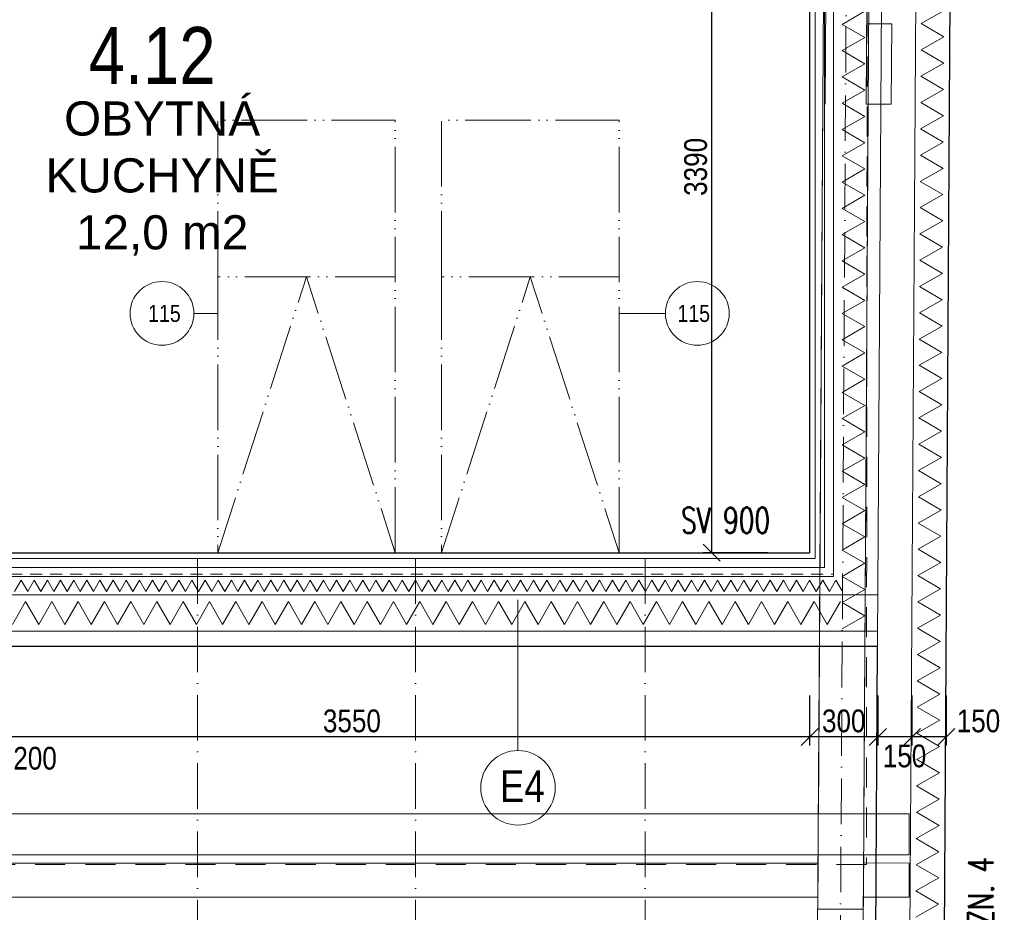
# Model space of a CAD drawing. Header units: millimetres. Extents: x -300958 to -108039, y 30118 to 292543.
# Tile 239 of 256: x -189192 to -184867, y 161125 to 165047. Entities that reach past the tile are written whole.
import ezdxf
from ezdxf.enums import TextEntityAlignment as Align

# ---------------------------------------------------------------- set-up
doc = ezdxf.new("R2010")
doc.units = ezdxf.units.MM
doc.header["$MEASUREMENT"] = 0
for name, pattern in [('ACAD_ISO05W100', [33, 24, -3, 0, -3, 0, -3]), ('CERCHOVANA1', [6, 4, -1, 0, -1]), ('DGN Style 2', [879.857395, 527.914437, -351.942958])]:
    doc.linetypes.add(name, pattern=pattern)
doc.layers.get('0').update_dxf_attribs({"lineweight": 13})
doc.layers.get('Defpoints').update_dxf_attribs({"color": 3, "lineweight": 13})
for name, color, linetype, lineweight in [('A_Krokev', 134, 'CERCHOVANA1', 9), ('A_Pozednice', 102, 'Continuous', 9), ('A_Vazné trámy', 52, 'Continuous', 9), ('A_Vodorovné prvky krovu', 133, 'Continuous', 9), ('A_Řezy', 182, 'Continuous', 9), ('dims', 7, 'Continuous', 9), ('legenda', 7, 'Continuous', 13), ('Materiály', 1, 'Continuous', 13), ('navrh', 1, 'Continuous', 9), ('popis', 7, 'Continuous', 9), ('PSV', 7, 'Continuous', 13), ('tenka', 7, 'Continuous', 13), ('texts', 3, 'Continuous', 30), ('walls', 7, 'Continuous', 13), ('walls pod', 7, 'Continuous', 13)]:
    doc.layers.add(name, color=color, linetype=linetype, lineweight=lineweight)
doc.styles.add('GENERATED_STYLE_8', font='arial.ttf')
doc.styles.get("Standard").update_dxf_attribs({"font": 'txt.shx'})
doc.styles.add('STYLE-0', font='ARIALN.TTF')
doc.styles.add('Style-Arial', font='arial.ttf')
doc.dimstyles.new('arch', dxfattribs={"dimscale": 50, "dimtxt": 2.5, "dimasz": 2.5, "dimexe": 1.25, "dimexo": 0.9, "dimtad": 1, "dimdec": 0, "dimtxsty": 'STYLE-0', "dimblk": 'ARCHTICK', "dimcen": 2.5, "dimadec": 0, "dimazin": 0, "dimtfac": 1, "dimtdec": 0, "dimtmove": 2, "dimatfit": 3, "dimldrblk": 'ARCHTICK', "dimfxl": 0, "dimarcsym": 0})

# ---------------------------------------------------------------- blocks, each defined once
blk = doc.blocks.new('_ArchTick')
at = {"color": 0, "linetype": 'ByBlock', "flags": 128}
blk.add_lwpolyline([(-0.5, -0.5), (0.5, 0.5)], dxfattribs=at)
blk = doc.blocks.new('*D2560')
at = {"layer": 'Defpoints', "color": 0, "linetype": 'Continuous'}
for p in [(-189272.6, 162152.4), (-185722.2, 162152.4), (-189272.6, 161895.6)]:
    blk.add_point(p, dxfattribs=at)
at = {"layer": 'dims', "color": 0, "linetype": 'Continuous', "lineweight": -2}
for p, q in [((-189272.6, 162077.4), (-189272.6, 161858.1)), ((-185722.2, 162077.4), (-185722.2, 161858.1)), ((-185722.2, 161895.6), (-189272.6, 161895.6))]:
    blk.add_line(p, q, dxfattribs=at)
at = {"layer": 'dims', "color": 0, "linetype": 'Continuous', "lineweight": -2, "xscale": 75, "yscale": 75, "zscale": 75, "rotation": 180}
blk.add_blockref('_ArchTick', (-189272.6, 161895.6), dxfattribs=at)
at = {"layer": 'dims', "color": 0, "linetype": 'Continuous', "lineweight": -2, "xscale": 75, "yscale": 75, "zscale": 75}
blk.add_blockref('_ArchTick', (-185722.2, 161895.6), dxfattribs=at)
at = {"layer": 'dims', "color": 0, "linetype": 'Continuous', "insert": (-187733, 161965.4), "char_height": 100, "attachment_point": 5, "style": 'STYLE-0'}
blk.add_mtext('3550', dxfattribs=at)
blk = doc.blocks.new('*D2634')
at = {"layer": 'Defpoints', "color": 0, "linetype": 'Continuous'}
for p in [(-189472.6, 162152.4), (-189272.6, 162152.4), (-189472.6, 161895.6)]:
    blk.add_point(p, dxfattribs=at)
at = {"layer": 'dims', "color": 0, "linetype": 'Continuous', "lineweight": -2}
for p, q in [((-189472.6, 162077.4), (-189472.6, 161858.1)), ((-189272.6, 162077.4), (-189272.6, 161858.1)), ((-189272.6, 161895.6), (-189472.6, 161895.6))]:
    blk.add_line(p, q, dxfattribs=at)
at = {"layer": 'dims', "color": 0, "linetype": 'Continuous', "lineweight": -2, "xscale": 75, "yscale": 75, "zscale": 75, "rotation": 180}
blk.add_blockref('_ArchTick', (-189472.6, 161895.6), dxfattribs=at)
at = {"layer": 'dims', "color": 0, "linetype": 'Continuous', "lineweight": -2, "xscale": 75, "yscale": 75, "zscale": 75}
blk.add_blockref('_ArchTick', (-189272.6, 161895.6), dxfattribs=at)
at = {"layer": 'dims', "color": 0, "linetype": 'Continuous', "insert": (-189125, 161801.4), "char_height": 100, "attachment_point": 5, "style": 'STYLE-0'}
blk.add_mtext('200', dxfattribs=at)
blk = doc.blocks.new('*D2635')
at = {"layer": 'Defpoints', "color": 0, "linetype": 'Continuous'}
for p in [(-185722.2, 162152.4), (-185422.4, 162151.8), (-185722.2, 161895.6)]:
    blk.add_point(p, dxfattribs=at)
at = {"layer": 'dims', "color": 0, "linetype": 'Continuous', "lineweight": -2}
for p, q in [((-185722.2, 162077.4), (-185722.2, 161858.1)), ((-185422.4, 162076.8), (-185422.4, 161858.1)), ((-185422.4, 161895.6), (-185722.2, 161895.6))]:
    blk.add_line(p, q, dxfattribs=at)
at = {"layer": 'dims', "color": 0, "linetype": 'Continuous', "lineweight": -2, "xscale": 75, "yscale": 75, "zscale": 75, "rotation": 180}
blk.add_blockref('_ArchTick', (-185722.2, 161895.6), dxfattribs=at)
at = {"layer": 'dims', "color": 0, "linetype": 'Continuous', "lineweight": -2, "xscale": 75, "yscale": 75, "zscale": 75}
blk.add_blockref('_ArchTick', (-185422.4, 161895.6), dxfattribs=at)
at = {"layer": 'dims', "color": 0, "linetype": 'Continuous', "insert": (-185572.3, 161965.4), "char_height": 100, "attachment_point": 5, "style": 'STYLE-0'}
blk.add_mtext('300', dxfattribs=at)
blk = doc.blocks.new('*D2636')
at = {"layer": 'Defpoints', "color": 0, "linetype": 'Continuous'}
for p in [(-185422.4, 162152.4), (-185272.4, 162152.7), (-185422.4, 161895.6)]:
    blk.add_point(p, dxfattribs=at)
at = {"layer": 'dims', "color": 0, "linetype": 'Continuous', "lineweight": -2}
for p, q in [((-185422.4, 162077.4), (-185422.4, 161858.1)), ((-185272.4, 162077.7), (-185272.4, 161858.1)), ((-185272.4, 161895.6), (-185422.4, 161895.6))]:
    blk.add_line(p, q, dxfattribs=at)
at = {"layer": 'dims', "color": 0, "linetype": 'Continuous', "lineweight": -2, "xscale": 75, "yscale": 75, "zscale": 75, "rotation": 180}
blk.add_blockref('_ArchTick', (-185422.4, 161895.6), dxfattribs=at)
at = {"layer": 'dims', "color": 0, "linetype": 'Continuous', "lineweight": -2, "xscale": 75, "yscale": 75, "zscale": 75}
blk.add_blockref('_ArchTick', (-185272.4, 161895.6), dxfattribs=at)
at = {"layer": 'dims', "color": 0, "linetype": 'Continuous', "insert": (-185305.3, 161811.5), "char_height": 100, "attachment_point": 5, "style": 'STYLE-0'}
blk.add_mtext('150', dxfattribs=at)
blk = doc.blocks.new('*D2637')
at = {"layer": 'Defpoints', "color": 0, "linetype": 'Continuous'}
for p in [(-185272.4, 162152.4), (-185122.4, 162152.7), (-185272.4, 161895.6)]:
    blk.add_point(p, dxfattribs=at)
at = {"layer": 'dims', "color": 0, "linetype": 'Continuous', "lineweight": -2}
for p, q in [((-185272.4, 162077.4), (-185272.4, 161858.1)), ((-185122.4, 162077.7), (-185122.4, 161858.1)), ((-185122.4, 161895.6), (-185272.4, 161895.6))]:
    blk.add_line(p, q, dxfattribs=at)
at = {"layer": 'dims', "color": 0, "linetype": 'Continuous', "lineweight": -2, "xscale": 75, "yscale": 75, "zscale": 75, "rotation": 180}
blk.add_blockref('_ArchTick', (-185272.4, 161895.6), dxfattribs=at)
at = {"layer": 'dims', "color": 0, "linetype": 'Continuous', "lineweight": -2, "xscale": 75, "yscale": 75, "zscale": 75}
blk.add_blockref('_ArchTick', (-185122.4, 161895.6), dxfattribs=at)
at = {"layer": 'dims', "color": 0, "linetype": 'Continuous', "insert": (-184980.4, 161965.4), "char_height": 100, "attachment_point": 5, "style": 'STYLE-0'}
blk.add_mtext('150', dxfattribs=at)
blk = doc.blocks.new('*D2167')
at = {"layer": 'Defpoints', "color": 0, "linetype": 'Continuous'}
for p in [(-185839.9, 166095), (-186152.7, 162705), (-185832.6, 162705)]:
    blk.add_point(p, dxfattribs=at)
at = {"layer": 'dims', "color": 0, "linetype": 'Continuous', "lineweight": -2}
for p, q in [((-185914.9, 166095), (-186190.2, 166095)), ((-186152.7, 166095), (-186152.7, 162705)), ((-185907.6, 162705), (-186190.2, 162705))]:
    blk.add_line(p, q, dxfattribs=at)
at = {"layer": 'dims', "color": 0, "linetype": 'Continuous', "lineweight": -2, "xscale": 75, "yscale": 75, "zscale": 75}
for p, rotation in [((-186152.7, 166095), 90), ((-186152.7, 162705), 270)]:
    blk.add_blockref('_ArchTick', p, dxfattribs=dict(at, rotation=rotation))
at = {"layer": 'dims', "color": 0, "linetype": 'Continuous', "insert": (-186222.5, 164400), "char_height": 100, "attachment_point": 5, "rotation": 90, "style": 'STYLE-0'}
blk.add_mtext('3390', dxfattribs=at)

msp = doc.modelspace()

# ---------------------------------------------------------------- linework, layer by layer
at = {"layer": 'A_Krokev', "ltscale": 50}
for p, q in [((-185544, 168015), (-185586.9, 161026.3)), ((-188411.1, 162680), (-188411.1, 160961.8)), ((-187454.2, 162680), (-187454.2, 160961.8)), ((-186444.2, 162680), (-186444.2, 160961.8))]:
    msp.add_line(p, q, dxfattribs=at)
at = {"layer": 'A_Pozednice', "ltscale": 0.4}
for points in [[(-185685, 161341.3), (-189267.1, 161341.3)], [(-185485.9, 161192), (-185285.5, 161191.3), (-185285.5, 161341.3), (-185484.9, 161342)], [(-189267.1, 161191.3), (-185685.9, 161192.1)]]:
    msp.add_lwpolyline(points, dxfattribs=at)
at = {"layer": 'A_Vazné trámy', "ltscale": 0.4}
for points in [[(-185683.6, 161558.6), (-185664.5, 164675.6)], [(-185464.5, 164675.8), (-185483.6, 161557.8)], [(-185484.7, 161377.8), (-185486.2, 161138.8), (-185686.2, 161138.9), (-185684.7, 161377.8)]]:
    msp.add_lwpolyline(points, dxfattribs=at)
at = {"layer": 'A_Vodorovné prvky krovu', "ltscale": 0.4}
for p, q in [((-185444, 168015), (-185486.9, 161025.6)), ((-185453, 168015), (-185473.5, 164675.8)), ((-185645.6, 167743.4), (-185686.9, 161026.9)), ((-185635.6, 167743.4), (-185654.5, 164675.6))]:
    msp.add_line(p, q, dxfattribs=at)
at = {"layer": 'A_Vodorovné prvky krovu'}
msp.add_line((-185284.9, 161557.8), (-185284.9, 161377.8), dxfattribs=at)
for points in [[(-185405.1, 176548.9), (-201068.5, 176548.9), (-201068.5, 160214.6), (-194934.8, 160214.6), (-194934.8, 161377.8), (-185284.9, 161377.8)], [(-185405.1, 176548.9), (-201068.5, 176548.9), (-201068.5, 160214.6), (-194934.8, 160214.6), (-194934.8, 161377.8), (-185284.9, 161377.8)], [(-185405.1, 176368.9), (-200888.5, 176368.9), (-200888.5, 160394.6), (-195114.8, 160394.6), (-195114.8, 161557.8), (-185284.9, 161557.8)], [(-185405.1, 176368.9), (-200888.5, 176368.9), (-200888.5, 160394.6), (-195114.8, 160394.6), (-195114.8, 161557.8), (-185284.9, 161557.8)]]:
    msp.add_lwpolyline(points, dxfattribs=at)
at = {"layer": 'A_Řezy'}
msp.add_lwpolyline([(-185363.5, 164675.8), (-185473.5, 164675.8), (-185471.4, 165028.2), (-185361.4, 165028.2)], close=True, dxfattribs=at)
at = {"layer": 'legenda', "linetype": 'Continuous'}
msp.add_line((-187003.4, 161836), (-187003.4, 162497.4), dxfattribs=at)
at = {"layer": 'legenda', "linetype": 'Continuous', "lineweight": 0}
msp.add_circle((-187003.4, 161672.2), 163.8, dxfattribs=at)
at = {"layer": 'Materiály', "linetype": 'Continuous'}
for p, q in [((-185697.2, 167743.4), (-185697.2, 162680)), ((-185657.2, 167743.4), (-185657.2, 162640)), ((-185617.2, 167743.4), (-185617.2, 162600)), ((-194425.4, 162680), (-185697.2, 162680)), ((-194425.4, 162640), (-185657.2, 162640)), ((-194425.4, 162600), (-185617.2, 162600)), ((-194425.4, 162520), (-185423.4, 162520)), ((-194882.6, 162360), (-185424.4, 162360))]:
    msp.add_line(p, q, dxfattribs=at)
at = {"layer": 'Materiály', "linetype": 'Continuous', "flags": 128}
for points in [[(-185479, 164390.9), (-185579, 164448.6), (-185479, 164506.3), (-185579, 164564.1), (-185479, 164621.8), (-185579, 164679.5), (-185479, 164737.3), (-185579, 164795), (-185479, 164852.8), (-185579, 164910.5), (-185479, 164968.2), (-185579, 165026), (-185479, 165083.7), (-185579, 165141.4), (-185479, 165199.2), (-185579, 165256.9), (-185529.4, 165285.5)], [(-185132.1, 164970.9), (-185231.7, 165029.2), (-185131.4, 165086.3)], [(-185147, 162546), (-185246.6, 162604.4), (-185146.2, 162661.5), (-185245.9, 162719.9), (-185145.5, 162777), (-185245.2, 162835.3), (-185144.8, 162892.4), (-185244.5, 162950.8), (-185144.1, 163007.9), (-185243.8, 163066.3), (-185143.4, 163123.4), (-185243.1, 163181.7), (-185142.7, 163238.8), (-185242.3, 163297.2), (-185142, 163354.3), (-185241.6, 163412.7), (-185141.3, 163469.8), (-185240.9, 163528.1), (-185140.6, 163585.2), (-185240.2, 163643.6), (-185139.9, 163700.7), (-185239.5, 163759.1), (-185139.2, 163816.2), (-185238.8, 163874.5), (-185138.4, 163931.7), (-185238.1, 163990), (-185137.7, 164047.1), (-185237.4, 164105.5), (-185137, 164162.6), (-185236.7, 164220.9), (-185136.3, 164278.1), (-185236, 164336.4), (-185135.6, 164393.5), (-185235.3, 164451.9), (-185134.9, 164509), (-185234.5, 164567.3), (-185134.2, 164624.5), (-185233.8, 164682.8), (-185133.5, 164739.9), (-185233.1, 164798.3), (-185132.8, 164855.4), (-185232.4, 164913.7), (-185132.1, 164970.9), (-185132.1, 164970.9)], [(-185579, 162370.1), (-185579, 162370.1), (-185479, 162427.9), (-185579, 162485.6), (-185479, 162543.4), (-185579, 162601.1), (-185479, 162658.8), (-185579, 162716.6), (-185479, 162774.3), (-185579, 162832), (-185479, 162889.8), (-185579, 162947.5), (-185479, 163005.2), (-185579, 163063), (-185479, 163120.7), (-185579, 163178.4), (-185479, 163236.2), (-185579, 163293.9), (-185479, 163351.6), (-185579, 163409.4), (-185479, 163467.1), (-185579, 163524.8), (-185479, 163582.6), (-185579, 163640.3), (-185479, 163698.1), (-185579, 163755.8), (-185479, 163813.5), (-185579, 163871.3), (-185479, 163929), (-185579, 163986.7), (-185479, 164044.5), (-185579, 164102.2), (-185479, 164159.9), (-185579, 164217.7), (-185479, 164275.4), (-185579, 164333.1), (-185479, 164390.9), (-185479, 164390.9)], [(-188637.7, 162535), (-188666.5, 162585), (-188695.4, 162535), (-188724.3, 162585), (-188753.1, 162535), (-188782, 162585), (-188810.9, 162535), (-188839.7, 162585), (-188868.6, 162535), (-188897.5, 162585), (-188926.3, 162535), (-188955.2, 162585), (-188984.1, 162535), (-189013, 162585), (-189041.8, 162535), (-189070.7, 162585), (-189099.6, 162535), (-189128.4, 162585), (-189157.3, 162535), (-189186.2, 162585), (-189215, 162535), (-189215, 162535)], [(-188002.6, 162535), (-188031.5, 162585), (-188060.3, 162535), (-188089.2, 162585), (-188118.1, 162535), (-188146.9, 162585), (-188175.8, 162535), (-188204.7, 162585), (-188233.5, 162535), (-188262.4, 162585), (-188291.3, 162535), (-188320.1, 162585), (-188349, 162535), (-188377.9, 162585), (-188406.7, 162535), (-188435.6, 162585), (-188464.5, 162535), (-188493.3, 162585), (-188522.2, 162535), (-188551.1, 162585), (-188579.9, 162535), (-188608.8, 162585), (-188637.7, 162535), (-188637.7, 162535)], [(-188002.6, 162535), (-187973.7, 162585), (-187944.9, 162535), (-187916, 162585), (-187887.1, 162535), (-187858.2, 162585), (-187829.4, 162535), (-187800.5, 162585), (-187771.6, 162535), (-187742.8, 162585), (-187713.9, 162535), (-187685, 162585), (-187656.2, 162535), (-187627.3, 162585), (-187598.4, 162535), (-187569.6, 162585), (-187540.7, 162535), (-187511.8, 162585), (-187483, 162535), (-187454.1, 162585), (-187425.2, 162535), (-187396.4, 162585), (-187367.5, 162535), (-187367.5, 162535)], [(-187367.5, 162535), (-187338.6, 162585), (-187309.8, 162535), (-187280.9, 162585), (-187252, 162535), (-187223.2, 162585), (-187194.3, 162535), (-187165.4, 162585), (-187136.6, 162535), (-187107.7, 162585), (-187078.8, 162535), (-187050, 162585), (-187021.1, 162535), (-186992.2, 162585), (-186963.4, 162535), (-186934.5, 162585), (-186905.6, 162535), (-186876.8, 162585), (-186847.9, 162535), (-186819, 162585), (-186790.2, 162535), (-186790.2, 162535)], [(-186212.8, 162535), (-186241.7, 162585), (-186270.5, 162535), (-186299.4, 162585), (-186328.3, 162535), (-186357.1, 162585), (-186386, 162535), (-186414.9, 162585), (-186443.7, 162535), (-186472.6, 162585), (-186501.5, 162535), (-186530.3, 162585), (-186559.2, 162535), (-186588.1, 162585), (-186616.9, 162535), (-186645.8, 162585), (-186674.7, 162535), (-186703.5, 162585), (-186732.4, 162535), (-186761.3, 162585), (-186790.2, 162535), (-186790.2, 162535)], [(-185577.7, 162535), (-185606.6, 162585), (-185635.5, 162535), (-185664.3, 162585), (-185693.2, 162535), (-185722.1, 162585), (-185750.9, 162535), (-185779.8, 162585), (-185808.7, 162535), (-185837.5, 162585), (-185866.4, 162535), (-185895.3, 162585), (-185924.1, 162535), (-185953, 162585), (-185981.9, 162535), (-186010.7, 162585), (-186039.6, 162535), (-186068.5, 162585), (-186097.3, 162535), (-186126.2, 162585), (-186155.1, 162535), (-186183.9, 162585), (-186212.8, 162535), (-186212.8, 162535)], [(-185255.8, 161103.3), (-185155.5, 161160.4), (-185255.1, 161218.8), (-185154.8, 161275.9), (-185254.4, 161334.2), (-185154, 161391.4), (-185253.7, 161449.7), (-185153.3, 161506.8), (-185253, 161565.2), (-185152.6, 161622.3), (-185252.3, 161680.6), (-185151.9, 161737.8), (-185251.6, 161796.1), (-185151.2, 161853.2), (-185250.9, 161911.6), (-185150.5, 161968.7), (-185250.1, 162027), (-185149.8, 162084.2), (-185249.4, 162142.5), (-185149.1, 162199.6), (-185248.7, 162258), (-185148.4, 162315.1), (-185248, 162373.4), (-185147.7, 162430.6), (-185247.3, 162488.9), (-185147, 162546), (-185147, 162546)], [(-187608, 162390), (-187665.7, 162490), (-187723.4, 162390), (-187781.2, 162490), (-187838.9, 162390), (-187896.6, 162490), (-187954.4, 162390), (-188012.1, 162490), (-188069.8, 162390), (-188127.6, 162490), (-188185.3, 162390), (-188243, 162490), (-188300.8, 162390), (-188358.5, 162490), (-188416.3, 162390), (-188474, 162490), (-188531.7, 162390), (-188589.5, 162490), (-188647.2, 162390), (-188704.9, 162490), (-188762.7, 162390), (-188820.4, 162490), (-188878.1, 162390), (-188935.9, 162490), (-188993.6, 162390), (-189051.3, 162490), (-189109.1, 162390), (-189166.8, 162490), (-189224.5, 162390)], [(-185587.2, 162490), (-185587.2, 162490), (-185587.2, 162490), (-185587.2, 162490), (-185645, 162390), (-185702.7, 162490), (-185760.4, 162390), (-185818.2, 162490), (-185875.9, 162390), (-185933.6, 162490), (-185991.4, 162390), (-186049.1, 162490), (-186106.9, 162390), (-186164.6, 162490), (-186222.3, 162390), (-186280.1, 162490), (-186337.8, 162390), (-186395.5, 162490), (-186453.3, 162390), (-186511, 162490), (-186568.7, 162390), (-186626.5, 162490), (-186684.2, 162390), (-186741.9, 162490), (-186799.7, 162390), (-186857.4, 162490), (-186915.1, 162390), (-186972.9, 162490), (-187030.6, 162390), (-187088.3, 162490), (-187146.1, 162390), (-187203.8, 162490), (-187261.6, 162390), (-187319.3, 162490), (-187377, 162390), (-187434.8, 162490), (-187492.5, 162390), (-187550.2, 162490), (-187608, 162390), (-187608, 162390)]]:
    msp.add_lwpolyline(points, dxfattribs=at)
at = {"layer": 'navrh', "linetype": 'Continuous', "lineweight": 30}
for p, q in [((-185032.6, 177095), (-185132.6, 160814.1)), ((-185722.2, 166095), (-185722.2, 162705)), ((-189252.6, 162705), (-185722.2, 162705)), ((-195042.6, 162295), (-185423.5, 162295))]:
    msp.add_line(p, q, dxfattribs=at)
at = {"layer": 'navrh', "linetype": 'DGN Style 2', "lineweight": 0, "ltscale": 0.1}
msp.add_line((-194425.4, 162610), (-185617.2, 162610), dxfattribs=at)
at = {"layer": 'navrh', "linetype": 'ACAD_ISO05W100', "ltscale": 12, "flags": 128}
for points in [[(-188322.6, 163917), (-188322.6, 164605), (-187542.6, 164605), (-187542.6, 163917)], [(-187339.2, 163917), (-187339.2, 164605), (-186559.2, 164605), (-186559.2, 163917)], [(-187542.6, 162705), (-187542.6, 163917), (-188322.6, 163917), (-188322.6, 162705), (-187932.6, 163917), (-187542.6, 162705), (-188322.6, 162705)], [(-186559.2, 162705), (-186559.2, 163917), (-187339.2, 163917), (-187339.2, 162705), (-186949.2, 163917), (-186559.2, 162705), (-187339.2, 162705)]]:
    msp.add_lwpolyline(points, dxfattribs=at)
at = {"layer": 'PSV', "linetype": 'Continuous', "lineweight": 0}
for p, q in [((-188427.4, 163756.2), (-188322.6, 163756.2)), ((-186355.5, 163756.2), (-186559.2, 163756.2))]:
    msp.add_line(p, q, dxfattribs=at)
for centre in [(-188567.5, 163756.2), (-186215.4, 163756.2)]:
    msp.add_circle(centre, 140.1, dxfattribs=at)
at = {"layer": 'tenka', "linetype": 'Continuous'}
for p, q in [((-185225.2, 170165), (-185282.6, 160815)), ((-185424.8, 162087.4), (-185406.1, 165126))]:
    msp.add_line(p, q, dxfattribs=at)
at = {"layer": 'tenka', "linetype": 'DGN Style 2', "lineweight": 0, "ltscale": 0.25}
msp.add_line((-185472.6, 161335), (-194372.6, 161335), dxfattribs=at)
at = {"layer": 'walls', "linetype": 'Continuous', "lineweight": 30}
msp.add_line((-185432.6, 160815), (-185423.5, 162295), dxfattribs=at)
at = {"layer": 'walls pod', "linetype": 'DGN Style 2', "ltscale": 0.25}
msp.add_line((-185467.6, 167525), (-185472.6, 161335), dxfattribs=at)

# ---------------------------------------------------------------- texts
at = {"layer": 'legenda', "linetype": 'Continuous', "lineweight": 0, "insert": (-187082.2, 161609.5), "char_height": 140, "width": 298.375, "attachment_point": 7, "style": 'STYLE-0'}
msp.add_mtext('E4', dxfattribs=at)
at = {"layer": 'legenda', "linetype": 'Continuous', "lineweight": 0, "insert": (-184970.3, 160919.4), "char_height": 112, "attachment_point": 4, "rotation": 90.0012, "line_spacing_factor": 0.768246, "style": 'Style-Arial'}
msp.add_mtext('{\\Fromans|c238;\\W0.7143;POZN. 4}', dxfattribs=at)
at = {"layer": 'popis', "linetype": 'Continuous', "lineweight": 0, "insert": (-188566.8, 164348.6), "char_height": 150, "width": 1303.837, "attachment_point": 5, "style": 'GENERATED_STYLE_8'}
msp.add_mtext('OBYTNÁ\\PKUCHYNĚ\\P12,0 m2', dxfattribs=at)
at = {"layer": 'popis', "linetype": 'Continuous', "insert": (-186287, 162847.4), "char_height": 112, "attachment_point": 4, "rotation": 0.0012, "line_spacing_factor": 0.765173, "style": 'Style-Arial'}
msp.add_mtext('{\\Fromans|c238;\\W0.71429;SV 900}', dxfattribs=at)
at = {"layer": 'PSV', "linetype": 'Continuous', "lineweight": 0, "style": 'STYLE-0'}
for p in [(-188556.7, 163756.2), (-186231.3, 163756.2)]:
    msp.add_text('115', height=75, dxfattribs=at).set_placement(p, align=Align.MIDDLE_CENTER)
at = {"layer": 'texts', "linetype": 'Continuous', "lineweight": 0, "insert": (-188610.8, 164889.5), "char_height": 250, "width": 788.673, "attachment_point": 5, "line_spacing_factor": 0.722892}
msp.add_mtext('\\fArial Narrow|b0|i0|c238|p39;4.12', dxfattribs=at)

# ---------------------------------------------------------------- dimensions: what is measured, and where the dimension line sits
at = {"layer": 'dims', "linetype": 'Continuous'}
for base, p1, p2, angle, override, picture, middle in [((-186152.7, 162705), (-185839.9, 166095), (-185832.6, 162705), 270, {"dimtxt": 2, "dimasz": 1.5, "dimexe": 0.75, "dimexo": 1.5, "dimgap": 0.375, "dimcen": 0.05}, '*D2167', (-186222.5, 164400)), ((-185722.2, 161895.6), (-185422.4, 162151.8), (-185722.2, 162152.4), 180, {"dimtxt": 2, "dimasz": 1.5, "dimexe": 0.75, "dimexo": 1.5, "dimgap": 0.375, "dimcen": 0.001}, '*D2635', (-185572.3, 161965.4))]:
    dim = msp.add_linear_dim(base=base, p1=p1, p2=p2, angle=angle, dimstyle='arch', override=override, dxfattribs=at)
    dim.commit()
    dim.dimension.update_dxf_attribs({"geometry": picture, "text_midpoint": middle})
for base, p1, p2, picture, middle in [((-189472.6, 161895.6), (-189272.6, 162152.4), (-189472.6, 162152.4), '*D2634', (-189125, 161801.4)), ((-189272.6, 161895.6), (-185722.2, 162152.4), (-189272.6, 162152.4), '*D2560', (-187733, 161965.4)), ((-185422.4, 161895.6), (-185272.4, 162152.7), (-185422.4, 162152.4), '*D2636', (-185305.3, 161811.5)), ((-185272.4, 161895.6), (-185122.4, 162152.7), (-185272.4, 162152.4), '*D2637', (-184980.4, 161965.4))]:
    dim = msp.add_linear_dim(base=base, p1=p1, p2=p2, angle=180, dimstyle='arch', override={"dimtxt": 2, "dimasz": 1.5, "dimexe": 0.75, "dimexo": 1.5, "dimgap": 0.375, "dimcen": 0.001}, dxfattribs=at)
    dim.commit()
    dim.dimension.update_dxf_attribs({"geometry": picture, "text_midpoint": middle, "dimtype": 160})

doc.saveas('drawing.dxf')
